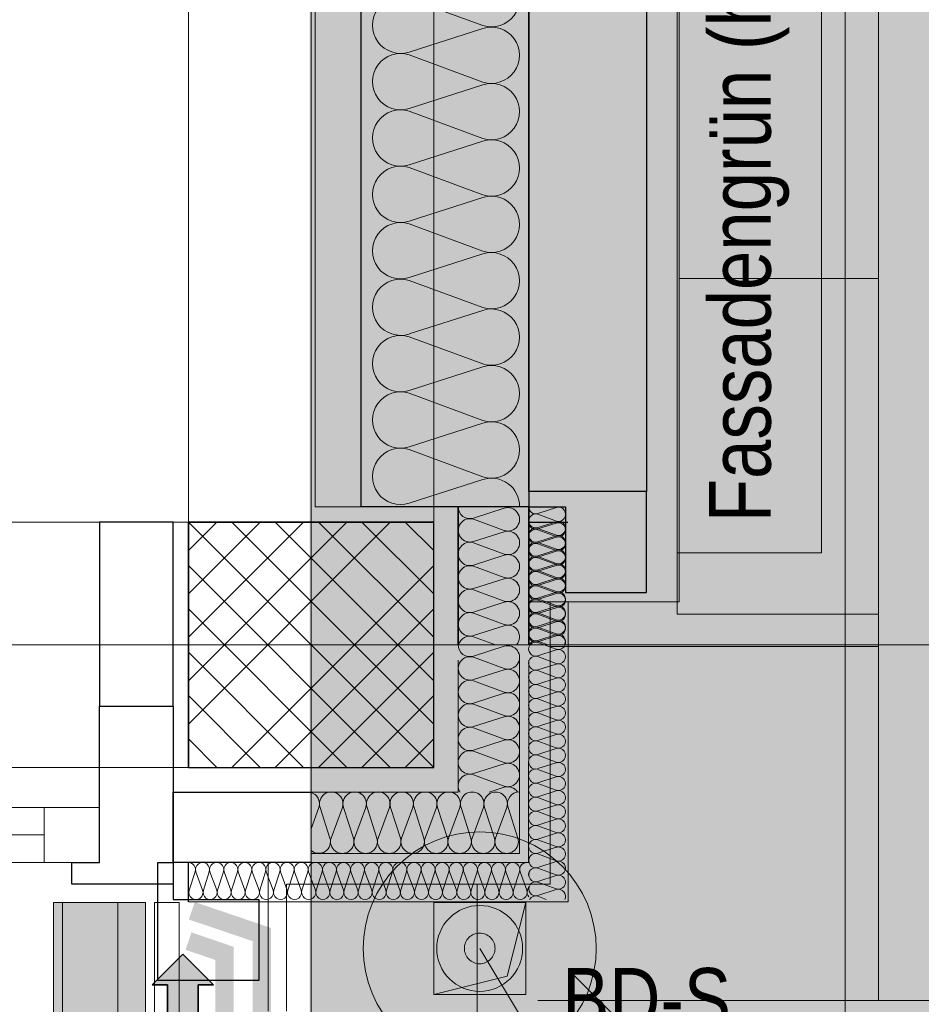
# Model space of a CAD drawing. Extents: x -620 to 300, y 62 to 1112.
# Tile 155 of 235: x 30 to 59, y 373 to 405. Entities that reach past the tile are written whole.
import ezdxf
from ezdxf.lldxf.tags import DXFTag

# ---------------------------------------------------------------- set-up
doc = ezdxf.new("R2010")
doc.units = 0
doc.layers.get('0').update_dxf_attribs({"lineweight": 13})
for name, color, linetype, lineweight, true_color in [('00_E_ST_Handlaufleuchte_Bem', 7, 'Continuous', 5, 0x7d7d00), ('00_E_ST_Handlaufleuchte_Kabel', 3, 'Continuous', 18, 0x00ff00), ('00_E_ST_Handlaufleuchte_Leerrohre_Terrasse', 6, 'Continuous', 25, 0xff00ff), ('00_E_ST_Handlaufleuchte_Übergabepunkte direkt ins Haus', 7, 'Continuous', 35, 0xcc0099), ('30 -33 Aussenwände- 3 Aussenstützen', 7, 'Continuous', 50, 0x0000dd), ('30 -33 Aussenwände- 7 Fassade_ Elemente', 7, 'Continuous', 9, 0x00aacc), ('30 -35 Decken- 1 Konstruktion-Träger- Stahlbeton', 7, 'Continuous', 13, 0x33aa00), ('30 -35 Decken- 11 Bodendurchbruch', 7, 'Continuous', 15, 0x599559), ('30 -35 Decken- 2.2 Treppen Außen', 9, 'Continuous', 9, 0x808080), ('30 -36 Dächer- 3 Dachbeläge', 7, 'Continuous', 15, 0x9999ff), ('30 -36 Dächer- 4 Dachbekleidungen', 7, 'Continuous', 9, 0xccccff), ('60- 61 allgemeine Ausstattung- 4 Terrassen', 9, 'Continuous', 9, 0x808080), ('70 -72 Beschriftung- 1 Beschriftung allgemein', 7, 'Continuous', 9, 0xff6633), ('iwb_Layout BA_Markierung', 7, 'Continuous', 9, 0xbadcdc)]:
    doc.layers.add(name, color=color, linetype=linetype, lineweight=lineweight, true_color=true_color)
doc.layers.add('70 -71 Achsen- 1 Gebäudeachsen', color=7, linetype='STRICHPUNKT2-A06CPVE5L0', lineweight=18)
doc.styles.get("Standard").update_dxf_attribs({"font": 'ARIALN.TTF'})
tags = doc.linetypes.add('grob-A06CPVE1L0', pattern=[14, 3, -8, 3]).pattern_tags.tags
tags[8:9] = [DXFTag(74, 4), DXFTag(75, 0), DXFTag(340, '0'), DXFTag(46, 0.0), DXFTag(50, 0.0), DXFTag(44, 0.0), DXFTag(45, 0.0)]
tags[6:7] = [DXFTag(74, 4), DXFTag(75, 0), DXFTag(340, '0'), DXFTag(46, 0.0), DXFTag(50, 0.0), DXFTag(44, 0.0), DXFTag(45, 0.0)]
tags[4:5] = [DXFTag(74, 4), DXFTag(75, 0), DXFTag(340, '0'), DXFTag(46, 0.0), DXFTag(50, 0.0), DXFTag(44, 0.0), DXFTag(45, 0.0)]
tags = doc.linetypes.add('STRICHPUNKT2-A06CPVE5L0', pattern=[12.7, 6.35, -3.175, 0, -3.175]).pattern_tags.tags
tags[10:11] = [DXFTag(74, 4), DXFTag(75, 0), DXFTag(340, '0'), DXFTag(46, 0.0), DXFTag(50, 0.0), DXFTag(44, 0.0), DXFTag(45, 0.0)]
tags[8:9] = [DXFTag(74, 4), DXFTag(75, 0), DXFTag(340, '0'), DXFTag(46, 0.0), DXFTag(50, 0.0), DXFTag(44, 0.0), DXFTag(45, 0.0)]
tags[6:7] = [DXFTag(74, 4), DXFTag(75, 0), DXFTag(340, '0'), DXFTag(46, 0.0), DXFTag(50, 0.0), DXFTag(44, 0.0), DXFTag(45, 0.0)]
tags[4:5] = [DXFTag(74, 4), DXFTag(75, 0), DXFTag(340, '0'), DXFTag(46, 0.0), DXFTag(50, 0.0), DXFTag(44, 0.0), DXFTag(45, 0.0)]

# ---------------------------------------------------------------- blocks, each defined once
blk = doc.blocks.new('Polygon-A06CPVDVL0')
at = {"color": 0, "linetype": 'ByBlock', "lineweight": -2, "ltscale": 0.13}
blk.add_solid([(39.43, 86.616), (39.263, 1083.814), (76.501, 86.518), (76.501, 1083.814)], dxfattribs=at)
blk = doc.blocks.new('Referenz-A06CPVE6L0')
at = {"layer": '30 -33 Aussenwände- 3 Aussenstützen', "color": 0, "lineweight": 9}
for p, q in [((35.421, 388.453), (43.421, 380.453)), ((42.007, 388.453), (35.421, 381.868)), ((40.593, 388.453), (35.421, 383.282)), ((39.179, 388.453), (35.421, 384.696)), ((37.765, 388.453), (35.421, 386.11)), ((36.35, 388.453), (35.421, 387.524)), ((36.836, 388.453), (43.421, 381.868)), ((38.25, 388.453), (43.421, 383.282)), ((39.664, 388.453), (43.421, 384.696)), ((41.078, 388.453), (43.421, 386.11)), ((42.493, 388.453), (43.421, 387.524)), ((35.421, 387.039), (42.007, 380.453)), ((43.421, 387.039), (36.836, 380.453)), ((35.421, 385.625), (40.593, 380.453)), ((43.421, 385.625), (38.25, 380.453)), ((39.421, 385.453), (39.421, 383.453)), ((38.421, 384.453), (40.421, 384.453)), ((35.421, 384.211), (39.179, 380.453)), ((43.421, 384.211), (39.664, 380.453)), ((35.421, 382.797), (37.765, 380.453)), ((43.421, 382.797), (41.078, 380.453)), ((35.421, 381.382), (36.35, 380.453)), ((43.421, 381.382), (42.493, 380.453))]:
    blk.add_line(p, q, dxfattribs=at)
at = {"layer": '30 -33 Aussenwände- 3 Aussenstützen', "color": 0, "linetype": 'Continuous', "lineweight": 25, "ltscale": 0.25}
for p, q in [((43.421, 388.453), (35.421, 388.453)), ((35.421, 388.453), (35.421, 380.453)), ((43.421, 380.453), (43.421, 388.453)), ((35.421, 380.453), (43.421, 380.453))]:
    blk.add_line(p, q, dxfattribs=at)
at = {"layer": '30 -33 Aussenwände- 7 Fassade_ Elemente', "color": 0, "linetype": 'Continuous', "lineweight": 25, "ltscale": 0.25}
for p, q in [((46.521, 549.453), (46.521, 384.453)), ((41.061, 388.953), (41.061, 544.953)), ((46.521, 389.453), (46.521, 544.453)), ((50.361, 544.453), (50.361, 389.453)), ((50.361, 389.453), (46.521, 389.453)), ((50.361, 389.453), (46.521, 389.453)), ((46.521, 389.453), (46.521, 388.953)), ((50.361, 386.153), (50.361, 389.453)), ((44.221, 388.953), (41.061, 388.953)), ((44.221, 384.453), (44.221, 388.953)), ((46.521, 388.953), (44.221, 388.953)), ((44.221, 388.953), (44.221, 384.453)), ((46.521, 384.453), (46.521, 388.953)), ((46.521, 388.953), (47.721, 388.953)), ((47.721, 388.953), (47.721, 386.153)), ((34.921, 388.453), (32.521, 388.453)), ((32.521, 388.453), (32.521, 382.453)), ((34.921, 382.453), (34.921, 388.453)), ((46.518, 388.45), (47.798, 388.45)), ((47.721, 386.153), (50.361, 386.153)), ((32.521, 377.353), (32.521, 382.453)), ((32.521, 382.453), (34.921, 382.453)), ((34.921, 382.453), (34.921, 376.653)), ((34.921, 377.353), (34.921, 379.653)), ((34.921, 379.653), (39.421, 379.653)), ((31.621, 376.653), (31.621, 377.353)), ((31.621, 377.353), (32.521, 377.353)), ((34.421, 373.513), (34.421, 377.353)), ((34.421, 377.353), (34.921, 377.353)), ((39.421, 377.353), (34.921, 377.353)), ((34.921, 377.353), (34.921, 376.153)), ((35.421, 376.073), (35.421, 377.353)), ((34.921, 376.653), (31.621, 376.653)), ((34.921, 376.153), (37.721, 376.153)), ((37.721, 376.153), (37.721, 373.513)), ((37.721, 373.513), (34.421, 373.513))]:
    blk.add_line(p, q, dxfattribs=at)
at = {"layer": '30 -33 Aussenwände- 7 Fassade_ Elemente', "color": 0, "linetype": 'Continuous', "ltscale": 0.13}
for p, q in [((51.361, 385.853), (51.361, 548.053)), ((39.561, 544.953), (39.561, 388.953)), ((42.621, 405.526), (45.021, 404.639)), ((45.021, 404.549), (42.621, 403.777)), ((42.621, 403.687), (45.021, 402.8)), ((45.021, 402.71), (42.621, 401.939)), ((42.621, 401.849), (45.021, 400.962)), ((45.021, 400.872), (42.621, 400.1)), ((42.621, 400.01), (45.021, 399.123)), ((45.021, 399.033), (42.621, 398.262)), ((42.621, 398.172), (45.021, 397.285)), ((45.021, 397.195), (42.621, 396.423)), ((42.621, 396.333), (45.021, 395.446)), ((45.021, 395.356), (42.621, 394.585)), ((42.621, 394.495), (45.021, 393.608)), ((45.021, 393.518), (42.621, 392.746)), ((42.621, 392.656), (45.021, 391.769)), ((42.621, 392.656), (45.021, 391.769)), ((45.021, 391.679), (42.621, 390.908)), ((45.021, 391.679), (42.621, 390.908)), ((42.621, 390.818), (45.021, 389.93)), ((45.021, 389.84), (42.621, 389.069)), ((39.561, 388.953), (46.521, 388.953)), ((44.721, 388.584), (45.721, 388.905)), ((46.521, 388.953), (46.521, 385.853)), ((46.822, 388.732), (47.422, 388.924)), ((-121.079, 388.453), (34.921, 388.453)), ((34.921, 388.453), (34.921, 377.353)), ((45.721, 388.177), (44.721, 388.546)), ((46.818, 388.228), (47.418, 388.421)), ((46.821, 388.272), (47.421, 388.464)), ((46.821, 388.272), (47.421, 388.464)), ((47.421, 388.487), (46.822, 388.709)), ((44.721, 387.818), (45.721, 388.139)), ((44.721, 387.818), (45.721, 388.139)), ((47.418, 387.984), (46.818, 388.206)), ((47.421, 388.027), (46.821, 388.249)), ((47.421, 388.027), (46.821, 388.249)), ((45.721, 387.411), (44.721, 387.78)), ((45.721, 387.411), (44.721, 387.78)), ((46.818, 387.769), (47.418, 387.962)), ((46.818, 387.769), (47.418, 387.962)), ((46.821, 387.812), (47.421, 388.005)), ((47.421, 387.568), (46.821, 387.79)), ((47.418, 387.524), (46.818, 387.746)), ((47.418, 387.524), (46.818, 387.746)), ((46.818, 387.309), (47.418, 387.502)), ((46.821, 387.353), (47.421, 387.545)), ((44.721, 387.052), (45.721, 387.373)), ((47.418, 387.065), (46.818, 387.287)), ((47.42, 387.108), (46.821, 387.33)), ((45.721, 386.645), (44.721, 387.014)), ((46.818, 386.849), (47.418, 387.042)), ((47.418, 386.605), (46.818, 386.827)), ((46.82, 386.893), (47.42, 387.085)), ((47.42, 386.648), (46.82, 386.871)), ((44.721, 386.286), (45.721, 386.607)), ((44.721, 386.286), (45.721, 386.607)), ((46.818, 386.39), (47.418, 386.583)), ((46.82, 386.433), (47.42, 386.626)), ((45.721, 385.878), (44.721, 386.248)), ((45.721, 385.878), (44.721, 386.248)), ((47.418, 386.146), (46.818, 386.367)), ((47.42, 386.189), (46.82, 386.411)), ((46.82, 385.974), (47.42, 386.166)), ((44.721, 385.52), (45.721, 385.841)), ((44.721, 385.52), (45.721, 385.841)), ((46.521, 385.853), (51.361, 385.853)), ((46.818, 385.93), (47.418, 386.123)), ((47.418, 385.686), (46.818, 385.908)), ((47.419, 385.729), (46.819, 385.951)), ((47.801, 385.853), (47.801, 376.073)), ((46.818, 385.471), (47.418, 385.663)), ((46.819, 385.514), (47.419, 385.707)), ((46.819, 385.514), (47.419, 385.707)), ((39.421, 383.453), (39.421, 385.453)), ((39.421, 383.453), (39.421, 385.453)), ((39.421, 383.453), (39.421, 385.453)), ((45.721, 385.112), (44.721, 385.482)), ((47.418, 385.226), (46.818, 385.448)), ((46.818, 385.011), (47.418, 385.204)), ((47.419, 385.269), (46.819, 385.492)), ((47.419, 385.269), (46.819, 385.492)), ((46.819, 385.055), (47.419, 385.247)), ((46.819, 385.055), (47.419, 385.247)), ((44.721, 384.754), (45.721, 385.075)), ((47.418, 384.767), (46.818, 384.988)), ((47.419, 384.81), (46.819, 385.032)), ((44.721, 384.716), (45.432, 384.453)), ((46.818, 384.595), (47.419, 384.787)), ((46.818, 384.551), (47.418, 384.744)), ((46.818, 384.572), (47.14, 384.453)), ((40.421, 384.453), (38.421, 384.453)), ((40.421, 384.453), (38.421, 384.453)), ((40.421, 384.453), (38.421, 384.453)), ((44.722, 384.084), (45.722, 384.405)), ((47.418, 384.307), (46.818, 384.529)), ((46.818, 384.092), (47.418, 384.285)), ((44.221, 383.953), (44.218, 379.653)), ((45.721, 383.676), (44.722, 384.047)), ((46.221, 383.952), (46.217, 377.653)), ((46.521, 383.952), (46.516, 377.353)), ((47.418, 383.847), (46.818, 384.069)), ((44.721, 383.318), (45.721, 383.639)), ((44.721, 383.318), (45.721, 383.639)), ((46.818, 383.632), (47.418, 383.825)), ((47.418, 383.388), (46.818, 383.61)), ((45.721, 382.91), (44.721, 383.281)), ((45.721, 382.91), (44.721, 383.281)), ((46.818, 383.172), (47.418, 383.365)), ((47.418, 382.928), (46.818, 383.15)), ((44.72, 382.552), (45.721, 382.873)), ((46.818, 382.713), (47.418, 382.906)), ((47.418, 382.468), (46.818, 382.69)), ((45.72, 382.144), (44.72, 382.515)), ((46.818, 382.253), (47.418, 382.446)), ((44.72, 381.786), (45.72, 382.107)), ((44.72, 381.786), (45.72, 382.107)), ((47.418, 382.009), (46.818, 382.231)), ((46.818, 381.794), (47.418, 381.986)), ((45.72, 381.378), (44.72, 381.749)), ((45.72, 381.378), (44.72, 381.749)), ((47.418, 381.549), (46.818, 381.771)), ((46.818, 381.334), (47.418, 381.527)), ((44.719, 381.02), (45.719, 381.341)), ((44.719, 381.02), (45.719, 381.341)), ((47.418, 381.09), (46.818, 381.311)), ((46.818, 380.874), (47.418, 381.067)), ((45.719, 380.612), (44.719, 380.982)), ((47.418, 380.63), (46.818, 380.852)), ((44.719, 380.254), (45.719, 380.575)), ((46.818, 380.415), (47.418, 380.607)), ((47.418, 380.17), (46.818, 380.392)), ((45.718, 379.846), (44.719, 380.216)), ((46.818, 379.955), (47.418, 380.148)), ((45.232, 379.653), (45.718, 379.808)), ((47.418, 379.711), (46.818, 379.932)), ((44.218, 379.653), (39.421, 379.653)), ((46.818, 379.495), (47.418, 379.688)), ((47.418, 379.251), (46.818, 379.473)), ((32.521, 379.153), (8.121, 379.153)), ((32.521, 377.353), (32.521, 379.153)), ((39.679, 379.153), (39.421, 378.458)), ((39.716, 379.153), (40.038, 378.153)), ((40.075, 378.153), (40.445, 379.153)), ((40.482, 379.153), (40.804, 378.153)), ((40.482, 379.153), (40.804, 378.153)), ((40.841, 378.153), (41.211, 379.153)), ((40.841, 378.153), (41.211, 379.153)), ((41.248, 379.153), (41.57, 378.153)), ((41.248, 379.153), (41.57, 378.153)), ((41.607, 378.153), (41.977, 379.153)), ((42.014, 379.153), (42.336, 378.153)), ((42.373, 378.153), (42.743, 379.153)), ((42.78, 379.153), (43.102, 378.153)), ((43.139, 378.153), (43.509, 379.153)), ((43.546, 379.153), (43.868, 378.153)), ((43.905, 378.153), (44.275, 379.153)), ((44.312, 379.153), (44.634, 378.153)), ((44.671, 378.153), (45.041, 379.153)), ((44.671, 378.153), (45.041, 379.153)), ((45.079, 379.153), (45.4, 378.153)), ((45.079, 379.153), (45.4, 378.153)), ((45.437, 378.153), (45.807, 379.153)), ((45.845, 379.153), (46.166, 378.153)), ((46.818, 379.036), (47.418, 379.229)), ((47.418, 378.791), (46.818, 379.013)), ((46.818, 378.576), (47.418, 378.769)), ((47.418, 378.332), (46.818, 378.554)), ((46.818, 378.116), (47.418, 378.309)), ((47.418, 377.872), (46.818, 378.094)), ((46.818, 377.657), (47.418, 377.85)), ((46.217, 377.653), (39.421, 377.653)), ((47.418, 377.413), (46.818, 377.634)), ((8.121, 377.353), (32.521, 377.353)), ((34.921, 377.353), (38.021, 377.353)), ((35.421, 376.073), (35.421, 377.353)), ((38.021, 377.353), (38.021, 372.513)), ((46.516, 377.353), (39.421, 377.353)), ((46.818, 377.197), (47.418, 377.39)), ((46.818, 377.197), (47.418, 377.39)), ((47.418, 376.953), (46.818, 377.175)), ((47.418, 376.953), (46.818, 377.175)), ((35.643, 377.053), (35.45, 376.453)), ((35.888, 376.453), (35.666, 377.053)), ((36.103, 377.053), (35.91, 376.453)), ((36.103, 377.053), (35.91, 376.453)), ((36.347, 376.453), (36.125, 377.053)), ((36.347, 376.453), (36.125, 377.053)), ((36.563, 377.053), (36.37, 376.453)), ((36.807, 376.453), (36.585, 377.053)), ((37.022, 377.053), (36.829, 376.453)), ((37.266, 376.453), (37.045, 377.053)), ((37.482, 377.053), (37.289, 376.453)), ((37.726, 376.453), (37.504, 377.053)), ((37.941, 377.053), (37.749, 376.453)), ((38.186, 376.453), (37.964, 377.053)), ((38.401, 377.053), (38.208, 376.453)), ((38.645, 376.453), (38.424, 377.053)), ((38.861, 377.053), (38.668, 376.453)), ((39.105, 376.453), (38.883, 377.053)), ((39.32, 377.053), (39.127, 376.453)), ((39.565, 376.453), (39.343, 377.053)), ((39.78, 377.053), (39.587, 376.453)), ((40.024, 376.453), (39.802, 377.053)), ((40.24, 377.053), (40.047, 376.453)), ((40.484, 376.453), (40.262, 377.053)), ((40.699, 377.053), (40.506, 376.453)), ((40.944, 376.453), (40.722, 377.053)), ((41.159, 377.053), (40.966, 376.453)), ((41.403, 376.453), (41.181, 377.053)), ((41.618, 377.053), (41.426, 376.453)), ((41.863, 376.453), (41.641, 377.053)), ((42.078, 377.053), (41.885, 376.453)), ((42.322, 376.453), (42.101, 377.053)), ((42.538, 377.053), (42.345, 376.453)), ((42.782, 376.453), (42.56, 377.053)), ((42.997, 377.053), (42.805, 376.453)), ((43.242, 376.453), (43.02, 377.053)), ((43.457, 377.053), (43.264, 376.453)), ((43.701, 376.453), (43.479, 377.053)), ((43.917, 377.053), (43.724, 376.453)), ((44.161, 376.453), (43.939, 377.053)), ((44.376, 377.053), (44.183, 376.453)), ((44.621, 376.453), (44.399, 377.053)), ((44.836, 377.053), (44.643, 376.453)), ((45.08, 376.453), (44.858, 377.053)), ((45.296, 377.053), (45.103, 376.453)), ((45.296, 377.053), (45.103, 376.453)), ((45.54, 376.453), (45.318, 377.053)), ((45.54, 376.453), (45.318, 377.053)), ((45.755, 377.053), (45.562, 376.453)), ((45.755, 377.053), (45.562, 376.453)), ((45.999, 376.453), (45.778, 377.053)), ((46.215, 377.053), (46.022, 376.453)), ((46.459, 376.453), (46.237, 377.053)), ((46.818, 376.738), (47.418, 376.93)), ((46.818, 376.738), (47.418, 376.93)), ((46.521, 376.578), (46.482, 376.453)), ((47.418, 376.493), (46.818, 376.715)), ((46.818, 376.278), (47.418, 376.471)), ((46.818, 376.255), (47.094, 376.153)), ((47.801, 376.073), (35.421, 376.073))]:
    blk.add_line(p, q, dxfattribs=at)
at = {"layer": '30 -33 Aussenwände- 7 Fassade_ Elemente', "color": 0, "linetype": 'Continuous', "lineweight": 18, "ltscale": 0.18}
for p, q in [((32.521, 377.353), (32.521, 382.453)), ((32.521, 382.453), (34.921, 382.453)), ((34.921, 382.453), (34.921, 376.653)), ((32.521, 379.153), (30.721, 379.153)), ((30.721, 379.153), (30.721, 377.353)), ((32.521, 377.353), (32.521, 379.153)), ((9.721, 378.253), (30.721, 378.253)), ((30.721, 377.353), (32.521, 377.353)), ((31.621, 376.653), (31.621, 377.353)), ((31.621, 377.353), (32.521, 377.353)), ((34.921, 376.653), (31.621, 376.653))]:
    blk.add_line(p, q, dxfattribs=at)
at = {"layer": '30 -33 Aussenwände- 7 Fassade_ Elemente', "color": 0, "linetype": 'Continuous', "ltscale": 0.13}
for centre, major_axis, end_param in [((45.303, 405.513), (-0.282, -0.874), 3.764652), ((42.34, 404.652), (0.282, 0.874), 3.765224), ((45.303, 403.674), (-0.282, -0.874), 3.764652), ((42.34, 402.813), (0.282, 0.874), 3.765224), ((45.303, 401.836), (-0.282, -0.874), 3.764652), ((42.34, 400.975), (0.282, 0.874), 3.765224), ((45.303, 399.997), (-0.282, -0.874), 3.764652), ((42.34, 399.136), (0.282, 0.874), 3.765224), ((45.303, 398.159), (-0.282, -0.874), 3.764652), ((42.34, 397.298), (0.282, 0.874), 3.765224), ((45.303, 396.32), (-0.282, -0.874), 3.764652), ((42.34, 395.459), (0.282, 0.874), 3.765224), ((45.303, 394.482), (-0.282, -0.874), 3.764652), ((42.34, 393.62), (0.282, 0.874), 3.765224), ((45.303, 392.643), (-0.282, -0.874), 3.764652), ((45.303, 392.643), (-0.282, -0.874), 3.764652), ((42.34, 391.782), (0.282, 0.874), 3.765224), ((42.34, 391.782), (0.282, 0.874), 3.765224), ((45.303, 390.805), (-0.282, -0.874), 3.764652), ((45.303, 390.805), (-0.282, -0.874), 3.764652), ((42.34, 389.943), (0.282, 0.874), 3.765224), ((45.303, 388.966), (0.918, -0.013), 1.896254), ((44.604, 388.948), (-0.383, 0.005), 1.896254), ((45.839, 388.541), (-0.117, -0.364), 3.765224), ((46.751, 388.491), (0.071, 0.219), 3.764652), ((46.751, 388.491), (0.071, 0.219), 3.764652), ((46.751, 388.95), (-0.23, 0.003), 1.896254), ((47.492, 388.705), (-0.071, -0.219), 3.765224), ((44.604, 388.182), (0.117, 0.364), 3.764652), ((44.604, 388.182), (0.117, 0.364), 3.764652), ((46.748, 388.447), (-0.23, 0.003), 1.896254), ((47.489, 388.203), (-0.07, -0.219), 3.765224), ((47.492, 388.246), (-0.071, -0.219), 3.765224), ((47.492, 388.246), (-0.071, -0.219), 3.765224), ((45.839, 387.775), (-0.117, -0.364), 3.765224), ((45.839, 387.775), (-0.117, -0.364), 3.765224), ((46.748, 387.987), (0.07, 0.219), 3.764652), ((46.748, 387.987), (0.07, 0.219), 3.764652), ((46.751, 388.031), (0.071, 0.219), 3.764652), ((46.751, 388.031), (0.071, 0.219), 3.764652), ((44.604, 387.416), (0.117, 0.364), 3.764652), ((44.604, 387.416), (0.117, 0.364), 3.764652), ((46.748, 387.528), (0.07, 0.219), 3.764652), ((46.748, 387.528), (0.07, 0.219), 3.764652), ((46.75, 387.571), (0.071, 0.219), 3.764652), ((47.489, 387.743), (-0.07, -0.219), 3.765224), ((47.489, 387.743), (-0.07, -0.219), 3.765224), ((47.491, 387.786), (-0.071, -0.219), 3.765224), ((47.489, 387.283), (-0.07, -0.219), 3.765224), ((47.491, 387.326), (-0.071, -0.219), 3.765224), ((45.839, 387.009), (-0.117, -0.364), 3.765224), ((46.748, 387.068), (0.07, 0.219), 3.764652), ((46.75, 387.112), (0.071, 0.219), 3.764652), ((44.604, 386.65), (0.117, 0.364), 3.764652), ((44.604, 386.65), (-0.31, 0.225), 1.254884), ((44.604, 386.65), (0.117, 0.364), 1.254884), ((46.748, 386.608), (0.07, 0.219), 3.764652), ((46.75, 386.652), (0.071, 0.219), 3.764652), ((47.489, 386.824), (-0.07, -0.219), 3.765224), ((47.491, 386.867), (-0.071, -0.219), 3.765224), ((45.839, 386.243), (-0.117, -0.364), 3.765224), ((45.839, 386.243), (0.31, 0.225), 1.255075), ((47.489, 386.364), (-0.07, -0.219), 3.765224), ((47.49, 386.407), (-0.071, -0.219), 3.765224), ((44.604, 385.884), (0.117, 0.364), 3.764652), ((44.604, 386.65), (-0.31, -0.225), 1.254884), ((44.604, 385.884), (0.117, 0.364), 1.254884), ((45.839, 386.243), (0.31, -0.225), 1.255075), ((46.748, 386.149), (0.07, 0.219), 3.764652), ((46.749, 386.192), (0.071, 0.219), 3.764652), ((47.49, 385.948), (-0.071, -0.219), 3.765224), ((44.604, 385.884), (-0.31, 0.225), 1.254884), ((45.839, 386.243), (-0.117, -0.364), 1.255075), ((45.839, 385.477), (-0.117, -0.364), 3.765224), ((45.839, 385.477), (0.31, 0.225), 1.255075), ((46.748, 385.689), (0.07, 0.219), 3.764652), ((46.749, 385.733), (0.071, 0.219), 3.764652), ((46.749, 385.733), (-0.186, 0.135), 1.254884), ((46.749, 385.733), (0.071, 0.219), 1.254884), ((47.489, 385.904), (-0.07, -0.219), 3.765224), ((44.604, 385.884), (-0.31, -0.225), 1.254884), ((44.604, 385.118), (0.117, 0.364), 1.254884), ((45.839, 385.477), (0.31, -0.225), 1.255075), ((46.749, 385.273), (0.071, 0.219), 3.764652), ((46.749, 385.733), (-0.186, -0.135), 1.254884), ((46.749, 385.273), (0.071, 0.219), 1.254884), ((47.489, 385.445), (-0.07, -0.219), 3.765224), ((47.49, 385.488), (-0.071, -0.219), 3.765224), ((47.49, 385.488), (0.186, 0.135), 1.255075), ((47.49, 385.488), (0.186, -0.135), 1.255075), ((44.604, 385.118), (-0.31, 0.225), 1.254884), ((45.839, 385.477), (-0.117, -0.364), 1.255075), ((46.748, 385.23), (0.07, 0.219), 3.764652), ((46.749, 385.273), (-0.186, 0.135), 1.254884), ((47.489, 384.985), (-0.07, -0.219), 3.765224), ((47.49, 385.488), (-0.071, -0.219), 1.255075), ((47.489, 385.028), (-0.071, -0.219), 3.765224), ((47.489, 385.028), (0.186, 0.135), 1.255075), ((44.604, 385.118), (-0.31, -0.225), 1.254884), ((45.839, 384.711), (0.283, -0.257), 2.619647), ((46.748, 384.77), (0.07, 0.219), 3.764652), ((46.748, 384.814), (-0.186, 0.135), 1.254884), ((46.748, 384.814), (0.071, 0.219), 1.254884), ((46.749, 385.273), (-0.186, -0.135), 1.254884), ((47.489, 385.028), (-0.071, -0.219), 1.255075), ((47.489, 385.028), (0.186, -0.135), 1.255075), ((44.604, 384.352), (0.117, 0.364), 1.613483), ((46.748, 384.31), (0.07, 0.219), 3.764652), ((46.748, 384.354), (0.071, 0.219), 1.434048), ((46.748, 384.814), (-0.186, -0.135), 1.254884), ((47.489, 384.526), (-0.07, -0.219), 3.765224), ((47.489, 384.569), (0.198, -0.116), 2.411197), ((44.605, 384.449), (-0.383, 0.006), 1.896254), ((45.839, 384.04), (-0.118, -0.364), 3.765224), ((47.489, 384.066), (-0.07, -0.219), 3.765224), ((44.604, 383.683), (0.118, 0.364), 3.764652), ((44.604, 383.683), (0.118, 0.364), 3.764652), ((46.748, 383.851), (0.07, 0.219), 3.764652), ((45.838, 383.274), (-0.118, -0.364), 3.765224), ((45.838, 383.274), (-0.118, -0.364), 3.765224), ((46.748, 383.391), (0.07, 0.219), 3.764652), ((47.489, 383.606), (-0.07, -0.219), 3.765224), ((44.603, 382.916), (0.118, 0.364), 3.764652), ((44.603, 382.916), (0.118, 0.364), 3.764652), ((47.489, 383.147), (-0.07, -0.219), 3.765224), ((46.748, 382.931), (0.07, 0.219), 3.764652), ((45.838, 382.508), (-0.118, -0.364), 3.765224), ((46.748, 382.472), (0.07, 0.219), 3.764652), ((47.489, 382.687), (-0.07, -0.219), 3.765224), ((44.603, 382.15), (0.118, 0.364), 3.764652), ((44.603, 382.15), (-0.31, 0.225), 1.254884), ((44.603, 382.15), (0.118, 0.364), 1.254884), ((47.489, 382.227), (-0.07, -0.219), 3.765224), ((45.837, 381.742), (-0.118, -0.364), 3.765224), ((45.837, 381.742), (0.31, 0.224), 1.255075), ((46.748, 382.012), (0.07, 0.219), 3.764652), ((47.489, 381.768), (-0.07, -0.219), 3.765224), ((44.602, 381.384), (0.118, 0.364), 3.764652), ((44.603, 382.15), (-0.31, -0.224), 1.254884), ((44.602, 381.384), (0.118, 0.364), 1.254884), ((45.837, 381.742), (0.31, -0.225), 1.255075), ((46.748, 381.552), (0.07, 0.219), 3.764652), ((44.602, 381.384), (-0.31, 0.225), 1.254884), ((45.837, 380.976), (-0.118, -0.364), 3.765224), ((45.837, 380.976), (0.31, 0.224), 1.255075), ((45.837, 381.742), (-0.118, -0.364), 1.255075), ((46.748, 381.093), (0.07, 0.219), 3.764652), ((47.489, 381.308), (-0.07, -0.219), 3.765224), ((44.602, 381.384), (-0.31, -0.224), 1.254884), ((44.602, 380.618), (0.118, 0.364), 1.254884), ((45.837, 380.976), (0.31, -0.225), 1.255075), ((47.489, 380.849), (-0.07, -0.219), 3.765224), ((44.602, 380.618), (-0.31, 0.225), 1.254884), ((45.837, 380.976), (-0.118, -0.364), 1.255075), ((46.748, 380.633), (0.07, 0.219), 3.764652), ((44.602, 380.618), (-0.31, -0.224), 1.254884), ((45.836, 380.21), (0.31, 0.224), 1.255075), ((45.836, 380.21), (0.31, -0.225), 1.255075), ((46.748, 380.174), (0.07, 0.219), 3.764652), ((47.489, 380.389), (-0.07, -0.219), 3.765224), ((44.601, 379.852), (0.118, 0.364), 2.429518), ((47.489, 379.929), (-0.07, -0.219), 3.765224), ((45.836, 380.21), (-0.118, -0.364), 1.255075), ((45.835, 379.444), (0.321, 0.208), 1.307885), ((46.748, 379.714), (0.07, 0.219), 3.764652), ((39.314, 379.271), (0.364, -0.117), 1.598679), ((40.08, 379.271), (-0.225, 0.31), 1.254884), ((40.08, 379.271), (0.225, 0.31), 1.254884), ((40.08, 379.271), (0.364, -0.117), 1.254884), ((40.846, 379.271), (0.364, -0.117), 3.764652), ((40.846, 379.271), (-0.225, 0.31), 1.254884), ((40.846, 379.271), (0.225, 0.31), 1.254884), ((40.846, 379.271), (0.364, -0.117), 1.254884), ((41.613, 379.271), (0.364, -0.117), 3.764652), ((41.613, 379.271), (-0.225, 0.31), 1.254884), ((41.613, 379.271), (0.225, 0.31), 1.254884), ((41.613, 379.271), (0.364, -0.117), 1.254884), ((42.379, 379.271), (0.364, -0.117), 3.764652), ((43.145, 379.271), (0.364, -0.117), 3.764652), ((43.911, 379.271), (0.364, -0.117), 3.764652), ((44.677, 379.271), (0.364, -0.117), 3.764652), ((44.677, 379.271), (0.364, -0.117), 3.764652), ((45.443, 379.271), (0.364, -0.117), 3.764652), ((45.443, 379.271), (0.364, -0.117), 3.764652), ((46.209, 379.271), (0.005, 0.383), 1.896254), ((46.748, 379.254), (0.07, 0.219), 3.764652), ((47.489, 379.47), (-0.07, -0.219), 3.765224), ((47.489, 379.01), (-0.07, -0.219), 3.765224), ((46.748, 378.795), (0.07, 0.219), 3.764652), ((47.489, 378.55), (-0.07, -0.219), 3.765224), ((46.748, 378.335), (0.07, 0.219), 3.764652), ((39.673, 378.036), (-0.252, -0.288), 2.600578), ((40.439, 378.036), (-0.364, 0.117), 3.765224), ((40.439, 378.036), (-0.364, 0.117), 1.255075), ((40.439, 378.036), (0.225, -0.31), 1.255075), ((41.205, 378.036), (-0.364, 0.117), 3.765224), ((41.205, 378.036), (-0.364, 0.117), 1.255075), ((41.205, 378.036), (0.225, -0.31), 1.255075), ((41.971, 378.036), (-0.364, 0.117), 3.765224), ((42.737, 378.036), (-0.364, 0.117), 3.765224), ((43.504, 378.036), (-0.364, 0.117), 3.765224), ((44.27, 378.036), (-0.364, 0.117), 3.765224), ((45.036, 378.036), (-0.364, 0.117), 3.765224), ((45.036, 378.036), (-0.364, 0.117), 3.765224), ((45.802, 378.036), (-0.364, 0.117), 3.765224), ((47.489, 378.091), (-0.07, -0.219), 3.765224), ((46.748, 377.875), (0.07, 0.219), 3.764652), ((47.489, 377.631), (-0.07, -0.219), 3.765224), ((40.439, 378.036), (-0.225, -0.31), 1.255075), ((41.205, 378.036), (-0.225, -0.31), 1.255075), ((46.748, 377.416), (0.07, 0.219), 3.764652), ((46.748, 377.416), (-0.186, 0.135), 1.254884), ((46.748, 377.416), (0.07, 0.219), 1.254884), ((35.425, 377.124), (0.219, -0.07), 1.896254), ((35.884, 377.124), (0.219, -0.07), 3.764652), ((35.884, 377.124), (0.219, -0.07), 3.764652), ((36.344, 377.124), (0.219, -0.07), 3.764652), ((36.344, 377.124), (0.219, -0.07), 3.764652), ((36.804, 377.124), (0.219, -0.07), 3.764652), ((37.263, 377.124), (0.219, -0.07), 3.764652), ((37.723, 377.124), (0.219, -0.07), 3.764652), ((38.182, 377.124), (0.219, -0.07), 3.764652), ((38.642, 377.124), (0.219, -0.07), 3.764652), ((39.102, 377.124), (0.219, -0.07), 3.764652), ((39.561, 377.124), (0.219, -0.07), 3.764652), ((40.021, 377.124), (0.219, -0.07), 3.764652), ((40.481, 377.124), (0.219, -0.07), 3.764652), ((40.94, 377.124), (0.219, -0.07), 3.764652), ((41.4, 377.124), (0.219, -0.07), 3.764652), ((41.86, 377.124), (0.219, -0.07), 3.764652), ((42.319, 377.124), (0.219, -0.07), 3.764652), ((42.779, 377.124), (0.219, -0.07), 3.764652), ((43.238, 377.124), (0.219, -0.07), 3.764652), ((43.698, 377.124), (0.219, -0.07), 3.764652), ((44.158, 377.124), (0.219, -0.07), 3.764652), ((44.617, 377.124), (0.219, -0.07), 3.764652), ((45.077, 377.124), (0.219, -0.07), 3.764652), ((45.077, 377.124), (-0.135, 0.186), 1.254884), ((45.077, 377.124), (0.135, 0.186), 1.254884), ((45.077, 377.124), (0.219, -0.07), 1.254884), ((45.537, 377.124), (0.219, -0.07), 3.764652), ((45.537, 377.124), (-0.135, 0.186), 1.254884), ((45.537, 377.124), (0.135, 0.186), 1.254884), ((45.537, 377.124), (0.219, -0.07), 1.254884), ((45.996, 377.124), (-0.135, 0.186), 1.254884), ((45.996, 377.124), (0.135, 0.186), 1.254884), ((45.996, 377.124), (0.219, -0.07), 1.254884), ((46.456, 377.124), (0.066, 0.22), 2.172087), ((46.748, 376.956), (0.07, 0.219), 3.764652), ((46.748, 377.416), (-0.186, -0.135), 1.254884), ((46.748, 376.956), (0.07, 0.219), 1.254884), ((47.489, 377.171), (-0.07, -0.219), 3.765224), ((47.489, 377.171), (0.186, 0.135), 1.255075), ((47.489, 377.171), (0.186, -0.135), 1.255075), ((46.748, 376.956), (-0.186, 0.135), 1.254884), ((47.489, 377.171), (-0.07, -0.219), 1.255075), ((47.489, 376.712), (-0.07, -0.219), 3.765224), ((47.489, 376.712), (0.186, 0.135), 1.255075), ((46.748, 376.496), (-0.186, 0.135), 1.254884), ((46.748, 376.956), (-0.186, -0.135), 1.254884), ((46.748, 376.496), (0.07, 0.219), 1.254884), ((47.489, 376.712), (-0.07, -0.219), 1.255075), ((47.489, 376.712), (0.186, -0.135), 1.255075), ((35.669, 376.383), (-0.219, 0.07), 3.765224), ((36.129, 376.383), (-0.219, 0.07), 3.765224), ((36.129, 376.383), (-0.219, 0.07), 3.765224), ((36.588, 376.383), (-0.219, 0.07), 3.765224), ((37.048, 376.383), (-0.219, 0.07), 3.765224), ((37.508, 376.383), (-0.219, 0.07), 3.765224), ((37.967, 376.383), (-0.219, 0.07), 3.765224), ((38.427, 376.383), (-0.219, 0.07), 3.765224), ((38.886, 376.383), (-0.219, 0.07), 3.765224), ((39.346, 376.383), (-0.219, 0.07), 3.765224), ((39.806, 376.383), (-0.219, 0.07), 3.765224), ((40.265, 376.383), (-0.219, 0.07), 3.765224), ((40.725, 376.383), (-0.219, 0.07), 3.765224), ((41.185, 376.383), (-0.219, 0.07), 3.765224), ((41.644, 376.383), (-0.219, 0.07), 3.765224), ((42.104, 376.383), (-0.219, 0.07), 3.765224), ((42.563, 376.383), (-0.219, 0.07), 3.765224), ((43.023, 376.383), (-0.219, 0.07), 3.765224), ((43.483, 376.383), (-0.219, 0.07), 3.765224), ((43.942, 376.383), (-0.219, 0.07), 3.765224), ((44.402, 376.383), (-0.219, 0.07), 3.765224), ((44.862, 376.383), (-0.219, 0.07), 3.765224), ((45.321, 376.383), (-0.219, 0.07), 3.765224), ((45.321, 376.383), (-0.219, 0.07), 1.255075), ((45.321, 376.383), (0.135, -0.186), 1.255075), ((45.781, 376.383), (-0.219, 0.07), 3.765224), ((45.781, 376.383), (-0.219, 0.07), 1.255075), ((45.781, 376.383), (0.135, -0.186), 1.255075), ((46.241, 376.383), (-0.219, 0.07), 1.255075), ((46.241, 376.383), (0.135, -0.186), 1.255075), ((46.7, 376.383), (-0.219, 0.07), 0.990893), ((46.748, 376.037), (0.07, 0.219), 1.349822), ((46.748, 376.496), (-0.186, -0.135), 1.254884), ((47.489, 376.252), (0.207, -0.099), 2.32715), ((45.321, 376.383), (-0.135, -0.186), 1.255075), ((45.781, 376.383), (-0.135, -0.186), 1.255075), ((46.241, 376.383), (-0.135, -0.186), 1.255075)]:
    blk.add_ellipse(centre, major_axis=major_axis, ratio=1, start_param=0, end_param=end_param, dxfattribs=at)
at = {"layer": '30 -35 Decken- 1 Konstruktion-Träger- Stahlbeton', "color": 0, "linetype": 'grob-A06CPVE1L0', "lineweight": -2, "ltscale": 0.13}
for p, q in [((35.421, 388.453), (35.421, 605.453)), ((43.421, 388.453), (43.421, 605.453)), ((-451.579, 388.453), (35.421, 388.453)), ((-451.579, 380.453), (35.421, 380.453))]:
    blk.add_line(p, q, dxfattribs=at)
at = {"layer": '30 -35 Decken- 1 Konstruktion-Träger- Stahlbeton', "color": 0, "lineweight": 35}
for q in [(35.421, 380.453), (43.421, 388.453)]:
    blk.add_line((35.421, 388.453), q, dxfattribs=at)
at = {"layer": '30 -35 Decken- 11 Bodendurchbruch', "color": 0, "linetype": 'Continuous', "ltscale": 0.15}
for p, q in [((43.421, 373.053), (43.421, 376.053)), ((43.421, 376.053), (46.421, 376.053)), ((46.421, 376.053), (45.821, 373.653)), ((46.421, 373.053), (46.421, 376.053)), ((45.821, 373.653), (43.421, 373.053)), ((43.421, 373.053), (46.421, 373.053))]:
    blk.add_line(p, q, dxfattribs=at)
blk.add_solid([(43.421, 373.053), (45.821, 373.653), (46.421, 373.053), (46.421, 376.053)], dxfattribs=at)
at = {"layer": '30 -35 Decken- 2.2 Treppen Außen', "color": 0, "linetype": 'Continuous', "ltscale": 0.13}
for p, q in [((57.921, 408.962), (57.921, 372.853)), ((57.921, 372.853), (60.121, 372.853))]:
    blk.add_line(p, q, dxfattribs=at)
at = {"layer": '30 -36 Dächer- 3 Dachbeläge', "color": 0, "linetype": 'Continuous', "ltscale": 0.15}
for p, q in [((34.021, 376.053), (31.021, 376.053)), ((31.021, 376.053), (31.021, 265.253)), ((34.021, 262.253), (34.021, 376.053))]:
    blk.add_line(p, q, dxfattribs=at)
at = {"layer": '30 -36 Dächer- 3 Dachbeläge', "color": 0, "lineweight": 0}
for points in [[(31.021, 265.253), (31.021, 376.053), (34.021, 262.253)], [(34.021, 262.253), (31.021, 376.053), (34.021, 376.053)]]:
    blk.add_solid(points, dxfattribs=at)
at = {"layer": '30 -36 Dächer- 4 Dachbekleidungen', "color": 0, "linetype": 'Continuous', "ltscale": 0.13}
for p, q in [((33.121, 376.053), (31.321, 376.053)), ((31.321, 376.053), (31.321, 264.953)), ((33.121, 263.153), (33.121, 376.053)), ((35.121, 376.053), (34.321, 376.053)), ((34.321, 376.053), (34.321, 261.953)), ((35.121, 261.153), (35.121, 376.053))]:
    blk.add_line(p, q, dxfattribs=at)
at = {"layer": '60- 61 allgemeine Ausstattung- 4 Terrassen', "color": 0}
for p, q in [((51.43, 450.053), (51.43, 385.853)), ((56.841, 213.853), (56.841, 450.053)), ((57.921, 372.853), (57.921, 450.053)), ((51.361, 385.453), (51.361, 445.453)), ((57.921, 445.453), (57.921, 385.453)), ((51.361, 387.453), (51.361, 443.453)), ((56.07, 443.453), (56.07, 387.453)), ((51.43, 396.394), (57.921, 396.394)), ((56.07, 387.453), (51.361, 387.453)), ((51.43, 385.853), (47.221, 385.853)), ((47.221, 385.853), (47.221, 376.653)), ((57.921, 385.453), (51.361, 385.453)), ((47.221, 384.394), (57.921, 384.394)), ((47.221, 376.653), (38.621, 376.653)), ((38.621, 376.653), (38.621, 372.513)), ((44.841, 213.853), (44.841, 376.653)), ((76.595, 372.853), (57.921, 372.853))]:
    blk.add_line(p, q, dxfattribs=at)
at = {"layer": '70 -71 Achsen- 1 Gebäudeachsen', "color": 0, "linetype": 'STRICHPUNKT2-A06CPVE5L0', "ltscale": 0.18}
for p, q in [((39.421, 1084.393), (39.421, 84.953)), ((-538.631, 384.453), (76.595, 384.453))]:
    blk.add_line(p, q, dxfattribs=at)
at = {"layer": '70 -72 Beschriftung- 1 Beschriftung allgemein', "color": 0, "linetype": 'Continuous', "ltscale": 0.13}
for p, q in [((43.421, 384.453), (43.421, 380.453)), ((43.421, 380.453), (35.421, 380.453)), ((44.386, 375.847), (44.515, 375.893)), ((44.515, 375.893), (44.648, 375.927)), ((44.648, 375.927), (44.784, 375.947)), ((44.784, 375.947), (44.921, 375.953)), ((44.921, 375.953), (45.059, 375.947)), ((45.059, 375.947), (45.195, 375.927)), ((45.195, 375.927), (45.328, 375.893)), ((45.328, 375.893), (45.457, 375.847)), ((43.932, 375.543), (44.033, 375.636)), ((44.033, 375.636), (44.144, 375.717)), ((44.144, 375.717), (44.262, 375.788)), ((44.262, 375.788), (44.386, 375.847)), ((45.457, 375.847), (45.581, 375.788)), ((45.581, 375.788), (45.699, 375.717)), ((45.699, 375.717), (45.81, 375.636)), ((45.81, 375.636), (45.911, 375.543)), ((43.687, 375.213), (43.757, 375.331)), ((43.757, 375.331), (43.839, 375.442)), ((43.839, 375.442), (43.932, 375.543)), ((45.911, 375.543), (46.004, 375.442)), ((46.004, 375.442), (46.086, 375.331)), ((46.086, 375.331), (46.156, 375.213)), ((43.548, 374.827), (43.582, 374.96)), ((43.582, 374.96), (43.628, 375.089)), ((43.628, 375.089), (43.687, 375.213)), ((44.568, 374.907), (44.604, 374.94)), ((44.604, 374.94), (44.644, 374.969)), ((44.644, 374.969), (44.686, 374.994)), ((44.686, 374.994), (44.73, 375.015)), ((44.73, 375.015), (44.776, 375.032)), ((44.776, 375.032), (44.824, 375.044)), ((44.824, 375.044), (44.872, 375.051)), ((44.872, 375.051), (44.921, 375.053)), ((44.921, 375.053), (44.97, 375.051)), ((44.97, 375.051), (45.019, 375.044)), ((45.019, 375.044), (45.067, 375.032)), ((45.067, 375.032), (45.113, 375.015)), ((45.113, 375.015), (45.157, 374.994)), ((45.157, 374.994), (45.199, 374.969)), ((45.199, 374.969), (45.239, 374.94)), ((45.239, 374.94), (45.275, 374.907)), ((46.156, 375.213), (46.215, 375.089)), ((46.215, 375.089), (46.261, 374.96)), ((46.261, 374.96), (46.295, 374.827)), ((43.521, 374.553), (43.528, 374.691)), ((43.528, 374.691), (43.548, 374.827)), ((44.421, 374.553), (44.424, 374.602)), ((44.424, 374.602), (44.431, 374.651)), ((44.431, 374.651), (44.443, 374.699)), ((44.443, 374.699), (44.46, 374.745)), ((44.46, 374.745), (44.481, 374.789)), ((44.481, 374.789), (44.506, 374.831)), ((44.506, 374.831), (44.535, 374.871)), ((44.535, 374.871), (44.568, 374.907)), ((45.275, 374.907), (45.308, 374.871)), ((45.308, 374.871), (45.337, 374.831)), ((45.337, 374.831), (45.362, 374.789)), ((45.362, 374.789), (45.383, 374.745)), ((45.383, 374.745), (45.4, 374.699)), ((45.4, 374.699), (45.412, 374.651)), ((45.412, 374.651), (45.419, 374.602)), ((45.419, 374.602), (45.421, 374.553)), ((46.295, 374.827), (46.315, 374.691)), ((46.315, 374.691), (46.321, 374.553)), ((43.528, 374.416), (43.521, 374.553)), ((43.548, 374.28), (43.528, 374.416)), ((43.582, 374.147), (43.548, 374.28)), ((44.424, 374.504), (44.421, 374.553)), ((44.431, 374.456), (44.424, 374.504)), ((44.443, 374.408), (44.431, 374.456)), ((44.46, 374.362), (44.443, 374.408)), ((44.481, 374.318), (44.46, 374.362)), ((44.506, 374.276), (44.481, 374.318)), ((44.921, 374.553), (51.04, 364.435)), ((45.362, 374.318), (45.337, 374.276)), ((45.383, 374.362), (45.362, 374.318)), ((45.4, 374.408), (45.383, 374.362)), ((45.412, 374.456), (45.4, 374.408)), ((45.419, 374.504), (45.412, 374.456)), ((45.421, 374.553), (45.419, 374.504)), ((46.295, 374.28), (46.261, 374.147)), ((46.315, 374.416), (46.295, 374.28)), ((46.321, 374.553), (46.315, 374.416)), ((43.628, 374.018), (43.582, 374.147)), ((43.687, 373.893), (43.628, 374.018)), ((44.535, 374.236), (44.506, 374.276)), ((44.568, 374.2), (44.535, 374.236)), ((44.604, 374.167), (44.568, 374.2)), ((44.644, 374.138), (44.604, 374.167)), ((44.686, 374.112), (44.644, 374.138)), ((44.73, 374.091), (44.686, 374.112)), ((44.776, 374.075), (44.73, 374.091)), ((44.824, 374.063), (44.776, 374.075)), ((44.872, 374.056), (44.824, 374.063)), ((44.921, 374.053), (44.872, 374.056)), ((44.97, 374.056), (44.921, 374.053)), ((45.019, 374.063), (44.97, 374.056)), ((45.067, 374.075), (45.019, 374.063)), ((45.113, 374.091), (45.067, 374.075)), ((45.157, 374.112), (45.113, 374.091)), ((45.199, 374.138), (45.157, 374.112)), ((45.239, 374.167), (45.199, 374.138)), ((45.275, 374.2), (45.239, 374.167)), ((45.308, 374.236), (45.275, 374.2)), ((45.337, 374.276), (45.308, 374.236)), ((46.215, 374.018), (46.156, 373.893)), ((46.261, 374.147), (46.215, 374.018)), ((43.757, 373.776), (43.687, 373.893)), ((43.839, 373.665), (43.757, 373.776)), ((43.932, 373.563), (43.839, 373.665)), ((46.004, 373.665), (45.911, 373.563)), ((46.086, 373.776), (46.004, 373.665)), ((46.156, 373.893), (46.086, 373.776)), ((44.033, 373.471), (43.932, 373.563)), ((44.144, 373.389), (44.033, 373.471)), ((44.262, 373.319), (44.144, 373.389)), ((44.386, 373.26), (44.262, 373.319)), ((45.581, 373.319), (45.457, 373.26)), ((45.699, 373.389), (45.581, 373.319)), ((45.81, 373.471), (45.699, 373.389)), ((45.911, 373.563), (45.81, 373.471)), ((44.515, 373.214), (44.386, 373.26)), ((44.648, 373.18), (44.515, 373.214)), ((44.784, 373.16), (44.648, 373.18)), ((44.921, 373.153), (44.784, 373.16)), ((45.059, 373.16), (44.921, 373.153)), ((45.195, 373.18), (45.059, 373.16)), ((45.328, 373.214), (45.195, 373.18)), ((45.457, 373.26), (45.328, 373.214))]:
    blk.add_line(p, q, dxfattribs=at)
at = {"layer": '70 -72 Beschriftung- 1 Beschriftung allgemein', "color": 0, "linetype": 'grob-A06CPVE1L0', "ltscale": 0.13}
for p, q in [((43.467, 378.064), (43.818, 378.19)), ((43.818, 378.19), (44.18, 378.28)), ((44.18, 378.28), (44.549, 378.335)), ((44.549, 378.335), (44.921, 378.353)), ((44.921, 378.353), (45.294, 378.335)), ((45.294, 378.335), (45.663, 378.28)), ((45.663, 378.28), (46.025, 378.19)), ((46.025, 378.19), (46.376, 378.064)), ((42.81, 377.713), (43.13, 377.905)), ((43.13, 377.905), (43.467, 378.064)), ((46.376, 378.064), (46.713, 377.905)), ((46.713, 377.905), (47.033, 377.713)), ((42.234, 377.24), (42.511, 377.491)), ((42.511, 377.491), (42.81, 377.713)), ((47.033, 377.713), (47.332, 377.491)), ((47.332, 377.491), (47.608, 377.24)), ((41.984, 376.964), (42.234, 377.24)), ((47.608, 377.24), (47.859, 376.964)), ((41.762, 376.665), (41.984, 376.964)), ((47.859, 376.964), (48.081, 376.665)), ((41.57, 376.345), (41.762, 376.665)), ((48.081, 376.665), (48.273, 376.345)), ((41.411, 376.008), (41.57, 376.345)), ((48.273, 376.345), (48.432, 376.008)), ((41.285, 375.656), (41.411, 376.008)), ((48.432, 376.008), (48.558, 375.656)), ((41.194, 375.295), (41.285, 375.656)), ((48.558, 375.656), (48.648, 375.295)), ((41.14, 374.926), (41.194, 375.295)), ((48.648, 375.295), (48.703, 374.926)), ((41.121, 374.553), (41.14, 374.926)), ((48.703, 374.926), (48.721, 374.553)), ((41.14, 374.181), (41.121, 374.553)), ((48.721, 374.553), (48.703, 374.181)), ((41.194, 373.812), (41.14, 374.181)), ((48.703, 374.181), (48.648, 373.812)), ((41.285, 373.45), (41.194, 373.812)), ((48.648, 373.812), (48.558, 373.45)), ((41.411, 373.099), (41.285, 373.45)), ((48.558, 373.45), (48.432, 373.099)), ((41.57, 372.762), (41.411, 373.099)), ((48.432, 373.099), (48.273, 372.762)), ((41.762, 372.442), (41.57, 372.762)), ((48.273, 372.762), (48.081, 372.442))]:
    blk.add_line(p, q, dxfattribs=at)
at = {"layer": '30 -33 Aussenwände- 7 Fassade_ Elemente', "color": 0, "linetype": 'Continuous', "ltscale": 0.13, "insert": (8.784, 384.967), "char_height": 1.51033, "attachment_point": 1}
blk.add_mtext('{\\fArial Narrow;dezentrales Lüftungsgerät}', dxfattribs=at)
at = {"layer": '30 -35 Decken- 11 Bodendurchbruch', "color": 0, "linetype": 'ByBlock', "ltscale": 0.15, "insert": (47.609, 373.915), "char_height": 2.01377, "attachment_point": 1}
blk.add_mtext('{\\fArial Narrow;BD-S}', dxfattribs=at)
at = {"layer": '60- 61 allgemeine Ausstattung- 4 Terrassen', "color": 0, "linetype": 'Continuous', "ltscale": 0.13, "insert": (52.397, 388.453), "char_height": 2.01377, "attachment_point": 1, "rotation": 90}
blk.add_mtext('{\\fArial Narrow;Fassadengrün (h=0,45m)}', dxfattribs=at)
blk = doc.blocks.new('Maß-A06CPVFYL0')
at = {"color": 0, "linetype": 'ByBlock', "lineweight": -2, "ltscale": 0.13}
for p, q in [((47.973, 373.702), (49.67, 372.005)), ((46.821, 372.853), (58.821, 372.853)), ((48.821, 322.753), (48.821, 372.853))]:
    blk.add_line(p, q, dxfattribs=at)
blk = doc.blocks.new('Pfeil-A06CPVKUL0')
at = {"linetype": 'ByBlock', "lineweight": -2, "ltscale": 0.35}
blk.add_hatch(color=0, dxfattribs=at).paths.add_polyline_path([(35.738, 372.368), (34.738, 372.368), (34.738, 373.368), (34.238, 373.368), (35.238, 374.368), (36.238, 373.368), (35.738, 373.368)])
at = {"color": 0, "linetype": 'ByBlock', "lineweight": -2, "ltscale": 0.35}
for p, q in [((34.238, 373.368), (35.238, 374.368)), ((35.238, 374.368), (36.238, 373.368)), ((34.738, 373.368), (34.238, 373.368)), ((34.738, 372.368), (34.738, 373.368)), ((36.238, 373.368), (35.738, 373.368)), ((35.738, 373.368), (35.738, 372.368)), ((35.738, 372.368), (34.738, 372.368))]:
    blk.add_line(p, q, dxfattribs=at)
blk = doc.blocks.new('Polylinie-A06CPVL0L0')
at = {"color": 0, "linetype": 'ByBlock', "lineweight": -2, "ltscale": 0.18}
for points in [[(61.421, 372.853), (61.621, 372.853), (61.421, 366.511), (61.621, 366.311)], [(61.421, 366.511), (61.621, 366.311), (41.541, 366.511), (41.541, 366.311)]]:
    blk.add_solid(points, dxfattribs=at)
blk = doc.blocks.new('Polylinie-A06CPVL4L0')
at = {"color": 0, "linetype": 'ByBlock', "lineweight": -2, "ltscale": 0.25}
for points in [[(36.902, 374.605), (36.302, 374.176), (35.525, 375.077), (35.33, 374.509)], [(36.902, 366.563), (36.302, 365.963), (36.902, 374.605), (36.302, 374.176)], [(38.404, 366.563), (38.404, 365.963), (36.902, 366.563), (36.302, 365.963)]]:
    blk.add_solid(points, dxfattribs=at)
blk = doc.blocks.new('Polylinie-A06CPVL6L0')
at = {"color": 0, "linetype": 'ByBlock', "lineweight": -2, "ltscale": 0.25}
for points in [[(38.121, 375.22), (37.521, 374.79), (35.631, 376.066), (35.438, 375.497)], [(38.121, 369.137), (37.521, 368.537), (38.121, 375.22), (37.521, 374.79)], [(76.595, 368.918), (37.521, 368.537), (38.121, 369.137)], [(76.595, 368.537), (37.521, 368.537), (76.595, 368.918)], [(76.595, 368.918), (38.121, 369.137), (76.595, 369.137)]]:
    blk.add_solid(points, dxfattribs=at)

msp = doc.modelspace()

# ---------------------------------------------------------------- block references
at = {"color": 8, "lineweight": 13, "ltscale": 0.13, "true_color": 0x808080}
msp.add_blockref('Referenz-A06CPVE6L0', (0, 0), dxfattribs=at)
at = {"layer": '00_E_ST_Handlaufleuchte_Bem', "ltscale": 0.13}
msp.add_blockref('Maß-A06CPVFYL0', (0, 0), dxfattribs=at)
at = {"layer": '00_E_ST_Handlaufleuchte_Kabel', "ltscale": 0.18}
msp.add_blockref('Polylinie-A06CPVL0L0', (0, 0), dxfattribs=at)
at = {"layer": '00_E_ST_Handlaufleuchte_Leerrohre_Terrasse', "color": 6, "ltscale": 0.25, "true_color": 0xff00ff}
for name in ['Polylinie-A06CPVL6L0', 'Polylinie-A06CPVL4L0']:
    msp.add_blockref(name, (0, 0), dxfattribs=at)
at = {"layer": '00_E_ST_Handlaufleuchte_Übergabepunkte direkt ins Haus', "ltscale": 0.35}
msp.add_blockref('Pfeil-A06CPVKUL0', (0, 0), dxfattribs=at)
at = {"layer": 'iwb_Layout BA_Markierung', "ltscale": 0.13}
msp.add_blockref('Polygon-A06CPVDVL0', (0, 0), dxfattribs=at)

doc.saveas('drawing.dxf')
